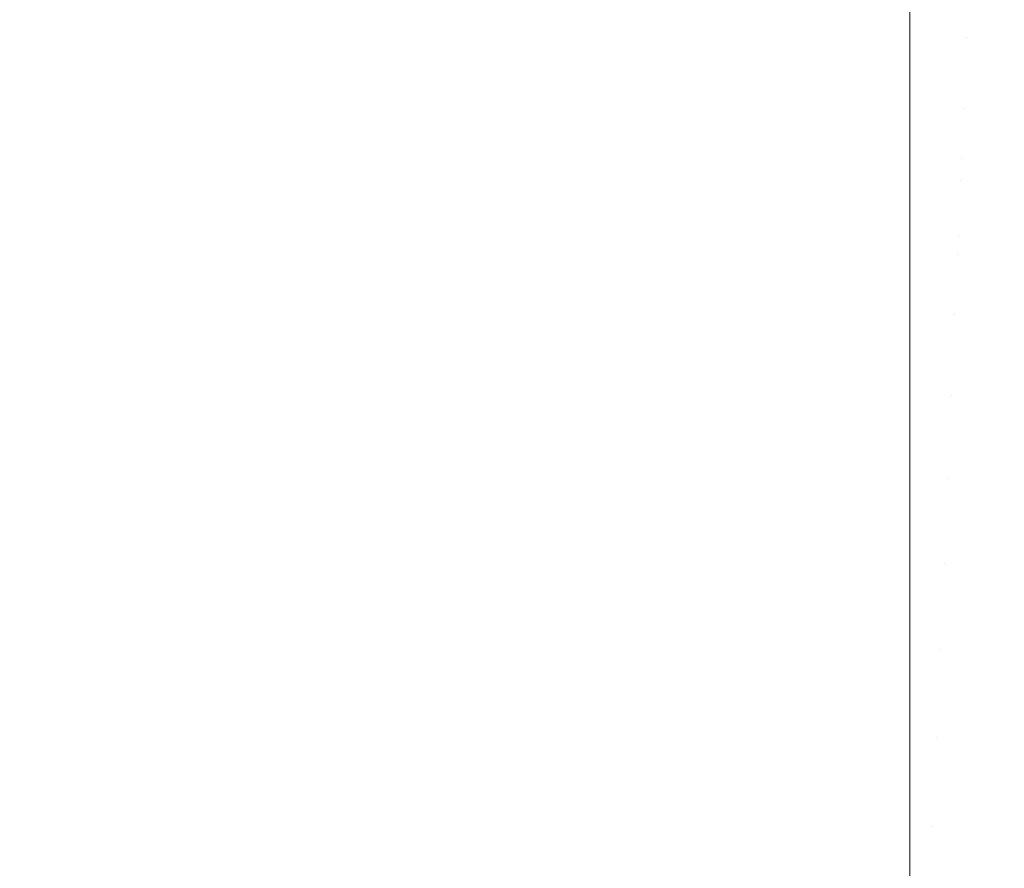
# Model space of a CAD drawing. Header units: centimetres. Extents: x -25.9 to 27.4, y -28.2 to -26.4.
# Tile 186 of 199: x 27.2302 to 27.2758, y -26.4368 to -26.3975. Entities that reach past the tile are written whole.
import ezdxf

# ---------------------------------------------------------------- set-up
doc = ezdxf.new("R2010")
doc.units = ezdxf.units.CM
doc.header["$LTSCALE"] = 2.54
doc.layers.add('Lucido design-1', color=7, linetype='Continuous')

# ---------------------------------------------------------------- blocks, each defined once
blk = doc.blocks.new('Gruppo-4-1')
at = {"color": 7, "linetype": 'Continuous', "lineweight": 9}
for points, invisible_edges in [([(27.274191, -26.395198, 539.743921), (27.274058, -26.398344, 539.741346), (27.271439, -26.398288, 539.741346), (27.271439, -26.395729, 539.743439)], 11), ([(27.274191, -26.395198, 539.743921), (27.276939, -26.395373, 539.743921), (27.276672, -26.39851, 539.741346), (27.274058, -26.398344, 539.741346)], 15), ([(27.271439, -26.398655, 540.499007), (27.271439, -26.395726, 540.496631), (-25.828561, -26.395726, 540.496631), (-25.828561, -26.398655, 540.499007)], 10), ([(9.571439, -26.398288, 539.741346), (9.571439, -26.395729, 539.743439), (27.271439, -26.395729, 539.743439), (27.271439, -26.398288, 539.741346)], 10), ([(27.271439, -26.395726, 540.496631), (27.271439, -26.398655, 540.499007), (27.274042, -26.39871, 540.499007), (27.274181, -26.395444, 540.496355)], 14), ([(27.274042, -26.39871, 540.499007), (27.276641, -26.398876, 540.499007), (27.276918, -26.395618, 540.496355), (27.274181, -26.395444, 540.496355)], 15), ([(27.271439, -26.398288, 539.741346), (27.271439, -26.399134, 539.740711), (9.571439, -26.399134, 539.740711), (9.571439, -26.398288, 539.741346)], 10), ([(27.271439, -26.399134, 539.740711), (27.271439, -26.398288, 539.741346), (27.274058, -26.398344, 539.741346)], 10), ([(27.274058, -26.398344, 539.741346), (27.273918, -26.401637, 539.738869), (27.271439, -26.401584, 539.738869), (27.271439, -26.399134, 539.740711)], 11), ([(27.274058, -26.398344, 539.741346), (27.276672, -26.39851, 539.741346), (27.276393, -26.401795, 539.738869), (27.273918, -26.401637, 539.738869)], 15), ([(-25.828561, -26.398655, 540.499007), (-25.828561, -26.399127, 540.499365), (27.271439, -26.399127, 540.499365), (27.271439, -26.398655, 540.499007)], 10), ([(27.274042, -26.39871, 540.499007), (27.271439, -26.398655, 540.499007), (27.271439, -26.399127, 540.499365)], 9), ([(27.271439, -26.399127, 540.499365), (27.271439, -26.40045, 540.500369), (27.273966, -26.400503, 540.500369), (27.274042, -26.39871, 540.499007)], 14), ([(27.273966, -26.400503, 540.500369), (27.276489, -26.400664, 540.500369), (27.276641, -26.398876, 540.499007), (27.274042, -26.39871, 540.499007)], 15), ([(27.271439, -26.40045, 540.500369), (27.271439, -26.399127, 540.499365), (-25.828561, -26.399127, 540.499365), (-25.828561, -26.40045, 540.500369)], 10), ([(9.571439, -26.401584, 539.738869), (9.571439, -26.399134, 539.740711), (27.271439, -26.399134, 539.740711), (27.271439, -26.401584, 539.738869)], 10), ([(-25.828561, -26.40045, 540.500369), (-25.828561, -26.402654, 540.501932), (27.271439, -26.402654, 540.501932), (27.271439, -26.40045, 540.500369)], 10), ([(27.273819, -26.403958, 540.50282), (27.273966, -26.400503, 540.500369), (27.271439, -26.40045, 540.500369), (27.271439, -26.402654, 540.501932)], 11), ([(27.273819, -26.403958, 540.50282), (27.276196, -26.40411, 540.50282), (27.276489, -26.400664, 540.500369), (27.273966, -26.400503, 540.500369)], 15), ([(27.271439, -26.401584, 539.738869), (27.271439, -26.402653, 539.738133), (9.571439, -26.402653, 539.738133), (9.571439, -26.401584, 539.738869)], 10), ([(27.271439, -26.402653, 539.738133), (27.271439, -26.401584, 539.738869), (27.273918, -26.401637, 539.738869)], 10), ([(27.273918, -26.401637, 539.738869), (27.273776, -26.404976, 539.736566), (27.271439, -26.404926, 539.736566), (27.271439, -26.402653, 539.738133)], 11), ([(27.273918, -26.401637, 539.738869), (27.276393, -26.401795, 539.738869), (27.276109, -26.405125, 539.736566), (27.273776, -26.404976, 539.736566)], 15), ([(27.271439, -26.403908, 540.50282), (27.271439, -26.402654, 540.501932), (-25.828561, -26.402654, 540.501932), (-25.828561, -26.403908, 540.50282)], 10), ([(9.571439, -26.404926, 539.736566), (9.571439, -26.402653, 539.738133), (27.271439, -26.402653, 539.738133), (27.271439, -26.404926, 539.736566)], 10), ([(27.271439, -26.402654, 540.501932), (27.271439, -26.403908, 540.50282), (27.273819, -26.403958, 540.50282)], 10), ([(-25.828561, -26.403908, 540.50282), (-25.828561, -26.406281, 540.504356), (27.271439, -26.406281, 540.504356), (27.271439, -26.403908, 540.50282)], 10), ([(27.273668, -26.407519, 540.505126), (27.273819, -26.403958, 540.50282), (27.271439, -26.403908, 540.50282), (27.271439, -26.406281, 540.504356)], 11), ([(27.273668, -26.407519, 540.505126), (27.275893, -26.407661, 540.505126), (27.276196, -26.40411, 540.50282), (27.273819, -26.403958, 540.50282)], 15), ([(27.271439, -26.404926, 539.736566), (27.271439, -26.406281, 539.735711), (9.571439, -26.406281, 539.735711), (9.571439, -26.404926, 539.736566)], 10), ([(27.271439, -26.406281, 539.735711), (27.271439, -26.404926, 539.736566), (27.273776, -26.404976, 539.736566)], 10), ([(27.273776, -26.404976, 539.736566), (27.27363, -26.408402, 539.734401), (27.271439, -26.408355, 539.734401), (27.271439, -26.406281, 539.735711)], 11), ([(27.273776, -26.404976, 539.736566), (27.276109, -26.405125, 539.736566), (27.275818, -26.408542, 539.734401), (27.27363, -26.408402, 539.734401)], 15), ([(27.271439, -26.407471, 540.505126), (27.271439, -26.406281, 540.504356), (-25.828561, -26.406281, 540.504356), (-25.828561, -26.407471, 540.505126)], 10), ([(9.571439, -26.408355, 539.734401), (9.571439, -26.406281, 539.735711), (27.271439, -26.406281, 539.735711), (27.271439, -26.408355, 539.734401)], 10), ([(27.271439, -26.406281, 540.504356), (27.271439, -26.407471, 540.505126), (27.273668, -26.407519, 540.505126)], 10), ([(-25.828561, -26.407471, 540.505126), (-25.828561, -26.41001, 540.506619), (27.271439, -26.41001, 540.506619), (27.271439, -26.407471, 540.505126)], 10), ([(27.273513, -26.411178, 540.507281), (27.273668, -26.407519, 540.505126), (27.271439, -26.407471, 540.505126), (27.271439, -26.41001, 540.506619)], 11), ([(27.273513, -26.411178, 540.507281), (27.275583, -26.41131, 540.507281), (27.275893, -26.407661, 540.505126), (27.273668, -26.407519, 540.505126)], 15), ([(27.275583, -26.41131, 540.507281), (27.277645, -26.41153, 540.507281), (27.278111, -26.407897, 540.505126), (27.275893, -26.407661, 540.505126)], 15), ([(27.271439, -26.408355, 539.734401), (27.271439, -26.41001, 539.733449), (9.571439, -26.41001, 539.733449), (9.571439, -26.408355, 539.734401)], 10), ([(27.271439, -26.41001, 539.733449), (27.271439, -26.408355, 539.734401), (27.27363, -26.408402, 539.734401)], 10), ([(27.27363, -26.408402, 539.734401), (27.273481, -26.411909, 539.73238), (27.271439, -26.411866, 539.73238), (27.271439, -26.41001, 539.733449)], 11), ([(27.27363, -26.408402, 539.734401), (27.275818, -26.408542, 539.734401), (27.275521, -26.412039, 539.73238), (27.273481, -26.411909, 539.73238)], 15), ([(27.275818, -26.408542, 539.734401), (27.277998, -26.408774, 539.734401), (27.277552, -26.412256, 539.73238), (27.275521, -26.412039, 539.73238)], 15), ([(27.271439, -26.411134, 540.507281), (27.271439, -26.41001, 540.506619), (-25.828561, -26.41001, 540.506619), (-25.828561, -26.411134, 540.507281)], 10), ([(9.571439, -26.411866, 539.73238), (9.571439, -26.41001, 539.733449), (27.271439, -26.41001, 539.733449), (27.271439, -26.411866, 539.73238)], 10), ([(27.271439, -26.41001, 540.506619), (27.271439, -26.411134, 540.507281), (27.273513, -26.411178, 540.507281)], 10), ([(-25.828561, -26.411134, 540.507281), (-25.828561, -26.413834, 540.508718), (27.271439, -26.413834, 540.508718), (27.271439, -26.411134, 540.507281)], 10), ([(27.273353, -26.41493, 540.50928), (27.273513, -26.411178, 540.507281), (27.271439, -26.411134, 540.507281), (27.271439, -26.413834, 540.508718)], 11), ([(27.273353, -26.41493, 540.50928), (27.275264, -26.415052, 540.50928), (27.275583, -26.41131, 540.507281), (27.273513, -26.411178, 540.507281)], 15), ([(27.275264, -26.415052, 540.50928), (27.277168, -26.415255, 540.50928), (27.277645, -26.41153, 540.507281), (27.275583, -26.41131, 540.507281)], 15), ([(27.271439, -26.411866, 539.73238), (27.271439, -26.413835, 539.73135), (9.571439, -26.413835, 539.73135), (9.571439, -26.411866, 539.73238)], 10), ([(27.271439, -26.413835, 539.73135), (27.271439, -26.411866, 539.73238), (27.273481, -26.411909, 539.73238), (27.273329, -26.415492, 539.730504)], 14), ([(27.273481, -26.411909, 539.73238), (27.275521, -26.412039, 539.73238), (27.275217, -26.415612, 539.730504), (27.273329, -26.415492, 539.730504)], 15), ([(27.275521, -26.412039, 539.73238), (27.277552, -26.412256, 539.73238), (27.277097, -26.415812, 539.730504), (27.275217, -26.415612, 539.730504)], 15), ([(27.271439, -26.414889, 540.50928), (27.271439, -26.413834, 540.508718), (-25.828561, -26.413834, 540.508718), (-25.828561, -26.414889, 540.50928)], 10), ([(9.571439, -26.415452, 539.730504), (9.571439, -26.413835, 539.73135), (27.271439, -26.413835, 539.73135), (27.271439, -26.415452, 539.730504)], 10), ([(27.271439, -26.413834, 540.508718), (27.271439, -26.414889, 540.50928), (27.273353, -26.41493, 540.50928)], 10), ([(27.273329, -26.415492, 539.730504), (27.271439, -26.415452, 539.730504), (27.271439, -26.413835, 539.73135)], 9), ([(-25.828561, -26.414889, 540.50928), (-25.828561, -26.417746, 540.510649), (27.271439, -26.417746, 540.510649), (27.271439, -26.414889, 540.50928)], 10), ([(27.27319, -26.418769, 540.511121), (27.273353, -26.41493, 540.50928), (27.271439, -26.414889, 540.50928), (27.271439, -26.417746, 540.510649)], 11), ([(27.27319, -26.418769, 540.511121), (27.274938, -26.41888, 540.511121), (27.275264, -26.415052, 540.50928), (27.273353, -26.41493, 540.50928)], 15), ([(27.274938, -26.41888, 540.511121), (27.27668, -26.419066, 540.511121), (27.277168, -26.415255, 540.50928), (27.275264, -26.415052, 540.50928)], 15), ([(27.271439, -26.415452, 539.730504), (27.271439, -26.417746, 539.72942), (9.571439, -26.417746, 539.72942), (9.571439, -26.415452, 539.730504)], 10), ([(27.271439, -26.417746, 539.72942), (27.271439, -26.415452, 539.730504), (27.273329, -26.415492, 539.730504), (27.273174, -26.419143, 539.728777)], 14), ([(27.273329, -26.415492, 539.730504), (27.275217, -26.415612, 539.730504), (27.274907, -26.419254, 539.728777), (27.273174, -26.419143, 539.728777)], 15), ([(27.275217, -26.415612, 539.730504), (27.277097, -26.415812, 539.730504), (27.276633, -26.419437, 539.728777), (27.274907, -26.419254, 539.728777)], 15), ([(27.271439, -26.418732, 540.511121), (27.271439, -26.417746, 540.510649), (-25.828561, -26.417746, 540.510649), (-25.828561, -26.418732, 540.511121)], 10), ([(9.571439, -26.419106, 539.728777), (9.571439, -26.417746, 539.72942), (27.271439, -26.417746, 539.72942), (27.271439, -26.419106, 539.728777)], 10), ([(27.271439, -26.417746, 540.510649), (27.271439, -26.418732, 540.511121), (27.27319, -26.418769, 540.511121)], 10), ([(27.273174, -26.419143, 539.728777), (27.271439, -26.419106, 539.728777), (27.271439, -26.417746, 539.72942)], 9), ([(-25.828561, -26.418732, 540.511121), (-25.828561, -26.421738, 540.512406), (27.271439, -26.421738, 540.512406), (27.271439, -26.418732, 540.511121)], 10), ([(27.273024, -26.422688, 540.512798), (27.27319, -26.418769, 540.511121), (27.271439, -26.418732, 540.511121), (27.271439, -26.421738, 540.512406)], 11), ([(27.273024, -26.422688, 540.512798), (27.274606, -26.422789, 540.512798), (27.274938, -26.41888, 540.511121), (27.27319, -26.418769, 540.511121)], 15), ([(27.274606, -26.422789, 540.512798), (27.276182, -26.422957, 540.512798), (27.27668, -26.419066, 540.511121), (27.274938, -26.41888, 540.511121)], 15), ([(27.271439, -26.419106, 539.728777), (27.271439, -26.421738, 539.727661), (9.571439, -26.421738, 539.727661), (9.571439, -26.419106, 539.728777)], 10), ([(27.271439, -26.421738, 539.727661), (27.271439, -26.419106, 539.728777), (27.273174, -26.419143, 539.728777), (27.273016, -26.422857, 539.727201)], 14), ([(27.273174, -26.419143, 539.728777), (27.274907, -26.419254, 539.728777), (27.274591, -26.422957, 539.727201), (27.273016, -26.422857, 539.727201)], 15), ([(27.274907, -26.419254, 539.728777), (27.276633, -26.419437, 539.728777), (27.276161, -26.423124, 539.727201), (27.274591, -26.422957, 539.727201)], 15), ([(27.271439, -26.422654, 540.512798), (27.271439, -26.421738, 540.512406), (-25.828561, -26.421738, 540.512406), (-25.828561, -26.422654, 540.512798)], 10), ([(9.571439, -26.422823, 539.727201), (9.571439, -26.421738, 539.727661), (27.271439, -26.421738, 539.727661), (27.271439, -26.422823, 539.727201)], 10), ([(27.271439, -26.421738, 540.512406), (27.271439, -26.422654, 540.512798), (27.273024, -26.422688, 540.512798)], 10), ([(27.273016, -26.422857, 539.727201), (27.271439, -26.422823, 539.727201), (27.271439, -26.421738, 539.727661)], 9), ([(-25.828561, -26.422654, 540.512798), (-25.828561, -26.425803, 540.513988), (27.271439, -26.425803, 540.513988), (27.271439, -26.422654, 540.512798)], 10), ([(27.271439, -26.422823, 539.727201), (27.271439, -26.425803, 539.726077), (9.571439, -26.425803, 539.726077), (9.571439, -26.422823, 539.727201)], 10), ([(27.272854, -26.42668, 540.514309), (27.273024, -26.422688, 540.512798), (27.271439, -26.422654, 540.512798), (27.271439, -26.425803, 540.513988)], 11), ([(27.271439, -26.425803, 539.726077), (27.271439, -26.422823, 539.727201), (27.273016, -26.422857, 539.727201), (27.272856, -26.426627, 539.725777)], 14), ([(27.272854, -26.42668, 540.514309), (27.274267, -26.42677, 540.514309), (27.274606, -26.422789, 540.512798), (27.273024, -26.422688, 540.512798)], 15), ([(27.273016, -26.422857, 539.727201), (27.274591, -26.422957, 539.727201), (27.274271, -26.426717, 539.725777), (27.272856, -26.426627, 539.725777)], 15), ([(27.274267, -26.42677, 540.514309), (27.275675, -26.42692, 540.514309), (27.276182, -26.422957, 540.512798), (27.274606, -26.422789, 540.512798)], 15), ([(27.274591, -26.422957, 539.727201), (27.276161, -26.423124, 539.727201), (27.275681, -26.426867, 539.725777), (27.274271, -26.426717, 539.725777)], 15), ([(27.275675, -26.42692, 540.514309), (27.277075, -26.42713, 540.514309), (27.27775, -26.423191, 540.512798), (27.276182, -26.422957, 540.512798)], 15), ([(27.276161, -26.423124, 539.727201), (27.277721, -26.423358, 539.727201), (27.277084, -26.427077, 539.725777), (27.275681, -26.426867, 539.725777)], 15), ([(27.271439, -26.42665, 540.514309), (27.271439, -26.425803, 540.513988), (-25.828561, -26.425803, 540.513988), (-25.828561, -26.42665, 540.514309)], 10), ([(9.571439, -26.426597, 539.725777), (9.571439, -26.425803, 539.726077), (27.271439, -26.425803, 539.726077), (27.271439, -26.426597, 539.725777)], 10), ([(27.271439, -26.425803, 540.513988), (27.271439, -26.42665, 540.514309), (27.272854, -26.42668, 540.514309)], 10), ([(27.272856, -26.426627, 539.725777), (27.271439, -26.426597, 539.725777), (27.271439, -26.425803, 539.726077)], 9), ([(-25.828561, -26.42665, 540.514309), (-25.828561, -26.429934, 540.515392), (27.271439, -26.429934, 540.515392), (27.271439, -26.42665, 540.514309)], 10), ([(27.271439, -26.426597, 539.725777), (27.271439, -26.429932, 539.72467), (9.571439, -26.429932, 539.72467), (9.571439, -26.426597, 539.725777)], 10), ([(27.271439, -26.429932, 539.72467), (27.271439, -26.426597, 539.725777), (27.272856, -26.426627, 539.725777), (27.272694, -26.430447, 539.724508)], 14), ([(27.272682, -26.43074, 540.515649), (27.272854, -26.42668, 540.514309), (27.271439, -26.42665, 540.514309), (27.271439, -26.429934, 540.515392)], 11), ([(27.272682, -26.43074, 540.515649), (27.273922, -26.430819, 540.515649), (27.274267, -26.42677, 540.514309), (27.272854, -26.42668, 540.514309)], 15), ([(27.272856, -26.426627, 539.725777), (27.274271, -26.426717, 539.725777), (27.273947, -26.430527, 539.724508), (27.272694, -26.430447, 539.724508)], 15), ([(27.273922, -26.430819, 540.515649), (27.275159, -26.43095, 540.515649), (27.275675, -26.42692, 540.514309), (27.274267, -26.42677, 540.514309)], 15), ([(27.274271, -26.426717, 539.725777), (27.275681, -26.426867, 539.725777), (27.275196, -26.43066, 539.724508), (27.273947, -26.430527, 539.724508)], 15), ([(27.275159, -26.43095, 540.515649), (27.276388, -26.431134, 540.515649), (27.277075, -26.42713, 540.514309), (27.275675, -26.42692, 540.514309)], 15), ([(27.275681, -26.426867, 539.725777), (27.277084, -26.427077, 539.725777), (27.276438, -26.430845, 539.724508), (27.275196, -26.43066, 539.724508)], 15), ([(27.271439, -26.430713, 540.515649), (27.271439, -26.429934, 540.515392), (-25.828561, -26.429934, 540.515392), (-25.828561, -26.430713, 540.515649)], 10), ([(9.571439, -26.43042, 539.724508), (9.571439, -26.429932, 539.72467), (27.271439, -26.429932, 539.72467), (27.271439, -26.43042, 539.724508)], 10), ([(27.272694, -26.430447, 539.724508), (27.271439, -26.43042, 539.724508), (27.271439, -26.429932, 539.72467)], 9), ([(27.271439, -26.429934, 540.515392), (27.271439, -26.430713, 540.515649), (27.272682, -26.43074, 540.515649)], 10), ([(-25.828561, -26.430713, 540.515649), (-25.828561, -26.434122, 540.516613), (27.271439, -26.434122, 540.516613), (27.271439, -26.430713, 540.515649)], 10), ([(27.271439, -26.43042, 539.724508), (27.271439, -26.434119, 539.723444), (9.571439, -26.434119, 539.723444), (9.571439, -26.43042, 539.724508)], 10), ([(27.271439, -26.434119, 539.723444), (27.271439, -26.43042, 539.724508), (27.272694, -26.430447, 539.724508), (27.27253, -26.43431, 539.723396)], 14), ([(27.272507, -26.434859, 540.516815), (27.272682, -26.43074, 540.515649), (27.271439, -26.430713, 540.515649), (27.271439, -26.434122, 540.516613)], 11), ([(27.272507, -26.434859, 540.516815), (27.273573, -26.434926, 540.516815), (27.273922, -26.430819, 540.515649), (27.272682, -26.43074, 540.515649)], 15), ([(27.272694, -26.430447, 539.724508), (27.273947, -26.430527, 539.724508), (27.273619, -26.434379, 539.723396), (27.27253, -26.43431, 539.723396)], 15), ([(27.273947, -26.430527, 539.724508), (27.275196, -26.43066, 539.724508), (27.274705, -26.434495, 539.723396), (27.273619, -26.434379, 539.723396)], 15), ([(27.275196, -26.43066, 539.724508), (27.276438, -26.430845, 539.724508), (27.275784, -26.434656, 539.723396), (27.274705, -26.434495, 539.723396)], 15), ([(27.273573, -26.434926, 540.516815), (27.274635, -26.43504, 540.516815), (27.275159, -26.43095, 540.515649), (27.273922, -26.430819, 540.515649)], 15), ([(27.274635, -26.43504, 540.516815), (27.275691, -26.435198, 540.516815), (27.276388, -26.431134, 540.515649), (27.275159, -26.43095, 540.515649)], 15), ([(27.275691, -26.435198, 540.516815), (27.27674, -26.435401, 540.516815), (27.277609, -26.431371, 540.515649), (27.276388, -26.431134, 540.515649)], 15), ([(27.276438, -26.430845, 539.724508), (27.27767, -26.431084, 539.724508), (27.276856, -26.434864, 539.723396), (27.275784, -26.434656, 539.723396)], 15), ([(27.271439, -26.434836, 540.516815), (27.271439, -26.434122, 540.516613), (-25.828561, -26.434122, 540.516613), (-25.828561, -26.434836, 540.516815)], 10), ([(9.571439, -26.434287, 539.723396), (9.571439, -26.434119, 539.723444), (27.271439, -26.434119, 539.723444), (27.271439, -26.434287, 539.723396)], 10), ([(9.571439, -26.43819, 539.722441), (9.571439, -26.434287, 539.723396), (27.271439, -26.434287, 539.723396), (27.271439, -26.43819, 539.722441)], 10), ([(27.27253, -26.43431, 539.723396), (27.271439, -26.434287, 539.723396), (27.271439, -26.434119, 539.723444)], 9), ([(27.271439, -26.434122, 540.516613), (27.271439, -26.434836, 540.516815), (27.272507, -26.434859, 540.516815)], 10), ([(27.271439, -26.434287, 539.723396), (27.27253, -26.43431, 539.723396), (27.272364, -26.43821, 539.722441), (27.271439, -26.43819, 539.722441)], 7), ([(27.27253, -26.43431, 539.723396), (27.273619, -26.434379, 539.723396), (27.273288, -26.438268, 539.722441), (27.272364, -26.43821, 539.722441)], 15), ([(27.273619, -26.434379, 539.723396), (27.274705, -26.434495, 539.723396), (27.274209, -26.438367, 539.722441), (27.273288, -26.438268, 539.722441)], 15), ([(-25.828561, -26.434836, 540.516815), (-25.828561, -26.438359, 540.517651), (27.271439, -26.438359, 540.517651), (27.271439, -26.434836, 540.516815)], 10), ([(27.272329, -26.43903, 540.517806), (27.272507, -26.434859, 540.516815), (27.271439, -26.434836, 540.516815), (27.271439, -26.438359, 540.517651)], 11), ([(27.272329, -26.43903, 540.517806), (27.273219, -26.439087, 540.517806), (27.273573, -26.434926, 540.516815), (27.272507, -26.434859, 540.516815)], 15), ([(27.274705, -26.434495, 539.723396), (27.275784, -26.434656, 539.723396), (27.275124, -26.438504, 539.722441), (27.274209, -26.438367, 539.722441)], 15), ([(27.275784, -26.434656, 539.723396), (27.276856, -26.434864, 539.723396), (27.276034, -26.438679, 539.722441), (27.275124, -26.438504, 539.722441)], 15), ([(27.273219, -26.439087, 540.517806), (27.274105, -26.439181, 540.517806), (27.274635, -26.43504, 540.516815), (27.273573, -26.434926, 540.516815)], 15), ([(27.274105, -26.439181, 540.517806), (27.274986, -26.439313, 540.517806), (27.275691, -26.435198, 540.516815), (27.274635, -26.43504, 540.516815)], 15), ([(27.274986, -26.439313, 540.517806), (27.27586, -26.439482, 540.517806), (27.27674, -26.435401, 540.516815), (27.275691, -26.435198, 540.516815)], 15)]:
    blk.add_3dface(points, dxfattribs=dict(at, invisible_edges=invisible_edges))

msp = doc.modelspace()

# ---------------------------------------------------------------- block references
at = {"layer": 'Lucido design-1', "color": 7}
msp.add_blockref('Gruppo-4-1', (0, 0), dxfattribs=at)

doc.saveas('drawing.dxf')
